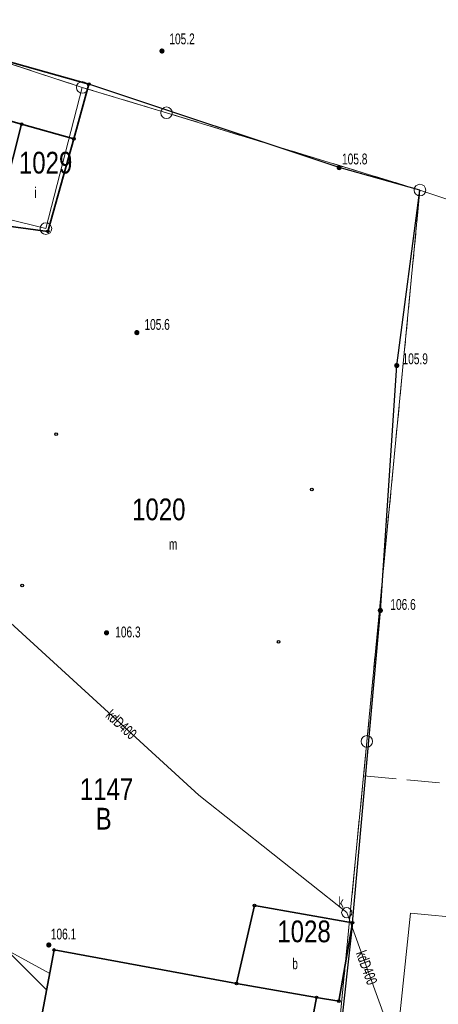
# Model space of a CAD drawing. Header units: inches. Extents: x 6497603 to 6502483, y 5925790 to 5934357.
# Tile 190 of 256: x 6501263 to 6501292, y 5926198 to 5926266. Entities that reach past the tile are written whole.
import ezdxf
from ezdxf.enums import TextEntityAlignment as Align

# ---------------------------------------------------------------- set-up
doc = ezdxf.new("R2010")
doc.units = ezdxf.units.IN
doc.header["$MEASUREMENT"] = 0
for name, pattern in [('219-1000', [0, 0]), ('egkk-1000', [3, 2.25, -0.75]), ('egug-1000', [1.5, 0.75, -0.75])]:
    doc.linetypes.add(name, pattern=pattern)
for name, color, linetype in [('202-punkt graniczny', 7, 'Continuous'), ('210-oznaczenie konturu użytku gruntowego', 7, 'Continuous'), ('211-numer działki ewidencyjnej', 7, 'Continuous'), ('217-kontur klasyfikacyjny', 7, 'Continuous'), ('218-kontur użytku gruntowego', 7, 'Continuous'), ('219-działka ewidencyjna', 7, 'Continuous'), ('312-budynek ewidencyjny', 7, 'Continuous'), ('312-oznaczenie budynku ewidencyjnego', 7, 'Continuous'), ('312-oznaczenie budynku ewidencyjnego-Atr117', 7, 'Continuous'), ('inna budowla', 7, 'Continuous'), ('ogrodzenie trwałe', 7, 'Continuous'), ('pikieta naturalna', 7, 'Continuous'), ('pikieta naturalna-Atr2', 7, 'Continuous'), ('przewód elektroenergetyczny podziemny', 7, 'Continuous'), ('przewód kanalizacyjny', 7, 'Continuous'), ('przewód kanalizacyjny-Atr1', 7, 'Continuous'), ('Punkt budynku', 7, 'Continuous'), ('studnia kanalizacyjna', 7, 'Continuous'), ('studnia kanalizacyjna-Atr17', 7, 'Continuous')]:
    doc.layers.add(name, color=color, linetype=linetype)
doc.styles.get("Standard").update_dxf_attribs({"font": 'arial.ttf'})
doc.linetypes.add('902-1000', pattern='A,5,0,[1,ksztalty.shx,S=1,R=0,X=0,Y=0],5', length=10)

# ---------------------------------------------------------------- blocks, each defined once
blk = doc.blocks.new('202')
at = {"color": 0, "linetype": 'Continuous', "lineweight": 0}
blk.add_circle((0, 0), 0.4, dxfattribs=at)
blk = doc.blocks.new('PUNKTBUD')
at = {"color": 0}
blk.add_circle((0, 0), 0.09, dxfattribs=at)
blk = doc.blocks.new('PW01')
at = {"linetype": 'Continuous', "lineweight": 13}
h = blk.add_hatch(color=0, dxfattribs=at)
edge = h.paths.add_edge_path()
edge.add_arc((0, 0), 0.18, 0, 360)
blk = doc.blocks.new('US15')
at = {"color": 0, "linetype": 'Continuous', "lineweight": 13}
blk.add_circle((0, 0), 0.35, dxfattribs=at)

msp = doc.modelspace()

# ---------------------------------------------------------------- linework, layer by layer
at = {"layer": '217-kontur klasyfikacyjny', "color": 3, "linetype": 'egkk-1000', "lineweight": 18, "flags": 128}
for points in [[(6501252.88, 5926266.01), (6501267.09, 5926261.34)], [(6501267.09, 5926261.34), (6501272.89, 5926259.59)], [(6501272.89, 5926259.59), (6501290.36, 5926254.26)], [(6501290.36, 5926254.26), (6501287.69, 5926226.56)], [(6501287.69, 5926226.56), (6501286.7, 5926216.24)], [(6501286.7, 5926216.24), (6501286.47, 5926213.87)], [(6501286.47, 5926213.87), (6501283.95, 5926187.75)], [(6501286.47, 5926213.87), (6501329.18, 5926209.9)]]:
    msp.add_lwpolyline(points, dxfattribs=at)
at = {"layer": '218-kontur użytku gruntowego', "color": 3, "linetype": 'egug-1000', "lineweight": 18, "flags": 128}
for points in [[(6501252.88, 5926266.01), (6501267.09, 5926261.34)], [(6501267.09, 5926261.34), (6501272.89, 5926259.59)], [(6501272.89, 5926259.59), (6501290.36, 5926254.26)], [(6501290.36, 5926254.26), (6501287.69, 5926226.56)], [(6501287.69, 5926226.56), (6501286.7, 5926216.24)], [(6501286.7, 5926216.24), (6501286.47, 5926213.87)], [(6501286.47, 5926213.87), (6501283.95, 5926187.75)], [(6501286.47, 5926213.87), (6501329.18, 5926209.9)]]:
    msp.add_lwpolyline(points, dxfattribs=at)
at = {"layer": '219-działka ewidencyjna', "color": 3, "linetype": '219-1000', "lineweight": 18, "flags": 128}
for points in [[(6501252.88, 5926266.01), (6501267.09, 5926261.34)], [(6501264.58, 5926251.6), (6501267.09, 5926261.34)], [(6501267.09, 5926261.34), (6501272.89, 5926259.59)], [(6501290.36, 5926254.26), (6501272.89, 5926259.59)], [(6501290.36, 5926254.26), (6501286.7, 5926216.24)], [(6501331.18, 5926240.66), (6501290.36, 5926254.26)], [(6501258.81, 5926253.03), (6501264.58, 5926251.6)], [(6501286.7, 5926216.24), (6501283.95, 5926187.75)]]:
    msp.add_lwpolyline(points, dxfattribs=at)
at = {"layer": '312-budynek ewidencyjny', "color": 7, "linetype": 'Continuous', "lineweight": 35, "flags": 128}
for points in [[(6501255.75, 5926264.87), (6501267.55, 5926261.57)], [(6501262.91, 5926258.8), (6501254.69, 5926261.1)], [(6501267.55, 5926261.57), (6501266.5, 5926257.8)], [(6501261.12, 5926251.89), (6501262.91, 5926258.8)], [(6501262.91, 5926258.8), (6501266.5, 5926257.8)], [(6501266.5, 5926257.8), (6501262.91, 5926258.8)], [(6501266.5, 5926257.8), (6501264.71, 5926251.41)], [(6501264.71, 5926251.41), (6501261.12, 5926251.89)], [(6501277.71, 5926199.54), (6501278.95, 5926204.93)], [(6501278.95, 5926204.93), (6501285.72, 5926203.74)], [(6501285.72, 5926203.74), (6501284.77, 5926198.33)], [(6501263.38, 5926192.46), (6501265.14, 5926201.86)], [(6501265.14, 5926201.86), (6501277.71, 5926199.54)], [(6501277.71, 5926199.54), (6501283.24, 5926198.59)], [(6501283.24, 5926198.59), (6501277.71, 5926199.54)], [(6501283.24, 5926198.59), (6501281.46, 5926189.08)], [(6501284.77, 5926198.33), (6501283.24, 5926198.59)]]:
    msp.add_lwpolyline(points, dxfattribs=at)
at = {"layer": 'inna budowla', "color": 7, "linetype": 'Continuous', "lineweight": 18, "flags": 128}
msp.add_lwpolyline([(6501289.7, 5926204.39), (6501297.48, 5926203.67), (6501295.82, 5926186.87), (6501294.93, 5926186.95), (6501287.97, 5926187.7)], close=True, dxfattribs=at)
at = {"layer": 'ogrodzenie trwałe', "color": 7, "linetype": '902-1000', "lineweight": 25, "flags": 128}
for points in [[(6501285.72, 5926203.74), (6501287.63, 5926225.27), (6501288.76, 5926242.16), (6501290.36, 5926254.26), (6501284.79, 5926255.81), (6501267.55, 5926261.57)], [(6501285.72, 5926203.74), (6501283.95, 5926187.75), (6501263.42, 5926191.43), (6501259.38, 5926192.15), (6501259.55, 5926193.45), (6501242.11, 5926193.62)]]:
    msp.add_lwpolyline(points, dxfattribs=at)
at = {"layer": 'przewód elektroenergetyczny podziemny', "color": 1, "linetype": 'Continuous', "lineweight": 18, "flags": 128}
msp.add_lwpolyline([(6501264.84, 5926200.24), (6501252.55, 5926206.95)], dxfattribs=at)
at = {"layer": 'przewód kanalizacyjny', "color": 34, "linetype": 'Continuous', "lineweight": 18, "flags": 128}
for points in [[(6501242.27, 5926242.88), (6501250.53, 5926235.12), (6501260.49, 5926225.9), (6501275.12, 5926212.53), (6501285.31, 5926204.43), (6501288.49, 5926195.68), (6501294.21, 5926183.47), (6501297.46, 5926170.93), (6501300.71, 5926163.55), (6501306.7, 5926149.54), (6501310, 5926142.23), (6501307.77, 5926119.85), (6501306.67, 5926110.32)], [(6501264.62, 5926199.11), (6501255.79, 5926207.89)]]:
    msp.add_lwpolyline(points, dxfattribs=at)

# ---------------------------------------------------------------- block references
at = {"layer": '202-punkt graniczny', "color": 7, "linetype": 'Continuous', "lineweight": 18}
for p in [(6501267.09, 5926261.34), (6501272.89, 5926259.59), (6501290.36, 5926254.26), (6501264.58, 5926251.6), (6501286.7, 5926216.24)]:
    msp.add_blockref('202', p, dxfattribs=at)
at = {"layer": 'pikieta naturalna', "color": 7, "linetype": 'Continuous', "lineweight": 13}
for p in [(6501272.58, 5926263.85), (6501284.79, 5926255.81), (6501270.85, 5926244.43), (6501288.76, 5926242.16), (6501287.63, 5926225.27), (6501268.76, 5926223.73), (6501264.78, 5926202.2)]:
    msp.add_blockref('PW01', p, dxfattribs=at)
at = {"layer": 'Punkt budynku', "color": 5, "linetype": 'Continuous', "lineweight": 13}
for p in [(6501267.55, 5926261.57), (6501262.91, 5926258.8), (6501266.5, 5926257.8), (6501264.71, 5926251.41), (6501265.29, 5926237.43), (6501282.91, 5926233.61), (6501262.95, 5926226.99), (6501280.62, 5926223.11), (6501278.95, 5926204.93), (6501285.72, 5926203.74), (6501265.14, 5926201.86), (6501277.71, 5926199.54), (6501283.24, 5926198.59), (6501284.77, 5926198.33)]:
    msp.add_blockref('PUNKTBUD', p, dxfattribs=at)
at = {"layer": 'studnia kanalizacyjna', "color": 34, "linetype": 'Continuous', "lineweight": 18}
msp.add_blockref('US15', (6501285.31, 5926204.43), dxfattribs=at)

# ---------------------------------------------------------------- texts
at = {"layer": '210-oznaczenie konturu użytku gruntowego', "color": 3, "linetype": 'Continuous', "lineweight": 18, "width": 0.79}
msp.add_text('B', height=1.5, dxfattribs=at).set_placement((6501268.01, 5926210.16))
at = {"layer": '211-numer działki ewidencyjnej', "color": 3, "linetype": 'Continuous', "lineweight": 18, "width": 0.79}
msp.add_text('1147', height=1.5, dxfattribs=at).set_placement((6501266.92, 5926212.19))
at = {"layer": '312-oznaczenie budynku ewidencyjnego', "color": 7, "linetype": 'Continuous', "lineweight": 18, "width": 0.79}
for s, p in [('1029', (6501262.72, 5926255.4)), ('1020', (6501270.52, 5926231.49)), ('1028', (6501280.53, 5926202.39))]:
    msp.add_text(s, height=1.5, dxfattribs=at).set_placement(p)
at = {"layer": '312-oznaczenie budynku ewidencyjnego-Atr117', "color": 7, "width": 0.667}
for s, p in [('i', (6501263.87, 5926254.08)), ('m', (6501273.35, 5926229.84))]:
    msp.add_text(s, height=0.75, dxfattribs=at).set_placement(p, align=Align.MIDDLE_CENTER)
msp.add_text('b', height=0.75, dxfattribs=at).set_placement((6501281.56, 5926200.53))
at = {"layer": 'pikieta naturalna-Atr2', "color": 7, "width": 0.667}
for s, p in [('105.2', (6501273.09, 5926264.31)), ('105.8', (6501284.99, 5926256.03)), ('105.6', (6501271.37, 5926244.62)), ('105.9', (6501289.16, 5926242.25)), ('106.6', (6501288.32, 5926225.31)), ('106.3', (6501269.36, 5926223.41)), ('106.1', (6501264.92, 5926202.58))]:
    msp.add_text(s, height=0.75, dxfattribs=at).set_placement(p)
at = {"layer": 'przewód kanalizacyjny-Atr1', "color": 34, "width": 0.667}
for rotation, p in [(317.576, (6501268.89, 5926218.22)), (289.972, (6501286.28, 5926201.77))]:
    msp.add_text('kdD400', height=0.75, rotation=rotation, dxfattribs=at).set_placement(p, align=Align.MIDDLE_LEFT)
at = {"layer": 'studnia kanalizacyjna-Atr17', "color": 34, "width": 0.667}
msp.add_text('k', height=0.75, dxfattribs=at).set_placement((6501284.75, 5926204.77))

doc.saveas('drawing.dxf')
